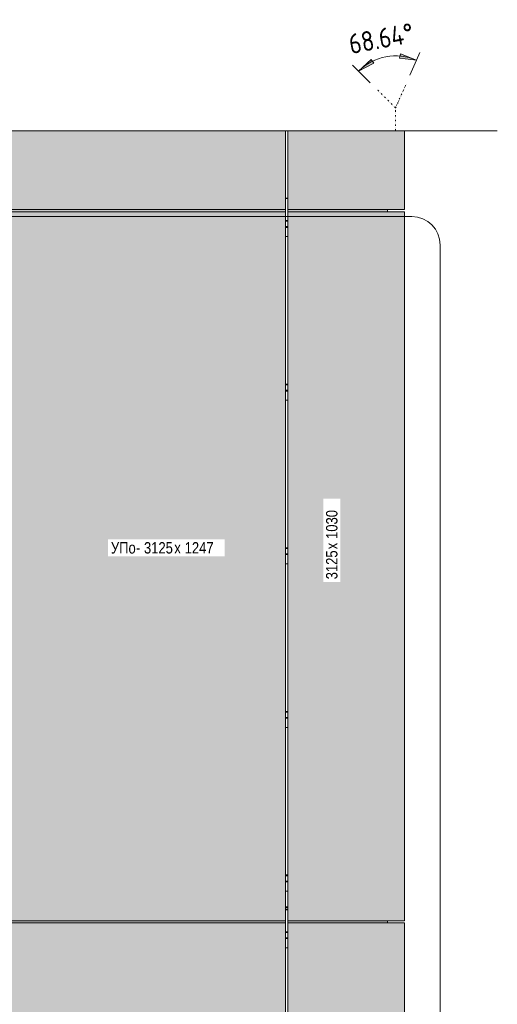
# Model space of a CAD drawing. Header units: millimetres. Extents: x -2868579 to -2846151, y -246116 to 18020.
# Tile 11 of 16: x -2865221 to -2863117, y 13642 to 17982. Entities that reach past the tile are written whole.
import ezdxf

# ---------------------------------------------------------------- set-up
doc = ezdxf.new("R2010")
doc.units = ezdxf.units.MM
doc.linetypes.add('Штрихпунктирная с 2 точками', pattern=[20.6375, 6.35, -4.7625, 0, -4.7625, 0, -4.7625])
doc.layers.add('Линии', color=7, linetype='Continuous', lineweight=18, true_color=0x00a600)
for name, color, linetype, lineweight in [('Марки по нескольким категориям', 7, 'Continuous', 9), ('Обобщенные модели', 7, 'Continuous', 18), ('Размеры', 7, 'Continuous', 9), ('Размеры-25', 7, 'Continuous', 9), ('Типовые аннотации', 7, 'Continuous', 18), ('Фрагменты', 7, 'Continuous', 9), ('Элементы узлов', 7, 'Continuous', 18)]:
    doc.layers.add(name, color=color, linetype=linetype, lineweight=lineweight)
doc.styles.add('Arial Narrow', font='ARIALN.TTF', dxfattribs={"height": 50})
doc.styles.add('GOST Common', font='GOST_Common.ttf', dxfattribs={"width": 0.9, "height": 87.5})
doc.dimstyles.new('ADSK_Основной_3_5', dxfattribs={"dimscale": 304.8, "dimtxt": 88.000062, "dimasz": 0.246063, "dimexe": 0.123031, "dimexo": 0.123031, "dimgap": 0.04101, "dimtad": 1, "dimdec": 0, "dimzin": 0, "dimdsep": 46, "dimtxsty": 'GOST Common', "dimsah": 1, "dimcen": 0.09, "dimazin": 2, "dimtfac": 1, "dimtdec": 4, "dimtix": 1, "dimtmove": 0, "dimatfit": 3, "dimfxl": 1, "dimtvp": 1, "dimtolj": 1, "dimtzin": 0, "dimlwd": 18, "dimlwe": 18, "dimarcsym": 2})

# ---------------------------------------------------------------- blocks, each defined once
blk = doc.blocks.new('Корп2_Кассета выпуклая - Корп2_Кассета выпуклая_Цвет DESIGN D2-21297818-К1Ф2_ Схема раскладки облицовки')
at = {"layer": 'Обобщенные модели', "true_color": 0xf7fbf5}
for points in [[(-2863769.6, 14000.1), (-2863601.3, 14000.1), (-2863601.3, 14010.1), (-2864040.1, 14010.1), (-2864040.1, 14000.1), (-2863809.2, 14000.1)], [(-2864040.1, 10875.1), (-2863525.1, 10875.1), (-2863525.1, 14000.1), (-2864040.1, 14000.1), (-2864040.1, 10894.6)]]:
    blk.add_hatch(color=7, dxfattribs=at).paths.add_polyline_path(points)
at = {"layer": 'Обобщенные модели'}
for p, q in [((-2864040.1, 14000.1), (-2864040.1, 14010.1)), ((-2864040.1, 10875.1), (-2864040.1, 14000.1)), ((-2863525.1, 14000.1), (-2864040.1, 14000.1)), ((-2863601.3, 14010.1), (-2863601.3, 14000.1)), ((-2863525.1, 13998.1), (-2863525.1, 14000.1)), ((-2863525.1, 10875.1), (-2863525.1, 13998.1)), ((-2863525.1, 10875.1), (-2864040.1, 10875.1))]:
    blk.add_line(p, q, dxfattribs=at)
blk = doc.blocks.new('HILTI_s_Композит_тип_УПо - Тип УПоБ D2-21298575-К1Ф2_ Схема раскладки облицовки')
at = {"layer": 'Обобщенные модели', "true_color": 0xf7fbf5}
for points in [[(-2865275.8, 10875.1), (-2864049.8, 10875.1), (-2864049.8, 14000.1), (-2865275.8, 14000.1), (-2865275.8, 13998.8), (-2865296.8, 13998.8), (-2865296.7, 10923.8), (-2865275.8, 10923.8)], [(-2864049.8, 14000.1), (-2864049.8, 14010.1), (-2865275.8, 14010), (-2865275.8, 14000.1), (-2864086.7, 14000.1)]]:
    blk.add_hatch(color=7, dxfattribs=at).paths.add_polyline_path(points)
at = {"layer": 'Обобщенные модели'}
for p, q in [((-2865296.8, 10923.8), (-2865296.8, 13998.8)), ((-2865275.8, 14000.1), (-2864049.8, 14000.1)), ((-2864049.8, 14010.1), (-2864049.8, 14000.1)), ((-2864049.8, 14000.1), (-2864049.8, 10875.1)), ((-2865275.8, 10875.1), (-2864049.8, 10875.1))]:
    blk.add_line(p, q, dxfattribs=at)
blk = doc.blocks.new('Корп2_Кассета выпуклая - Корп2_Кассета выпуклая_Цвет DESIGN D2-V17-К1Ф2_ Схема раскладки облицовки')
at = {"layer": 'Обобщенные модели', "true_color": 0xf7fbf5}
blk.add_hatch(color=7, dxfattribs=at).paths.add_polyline_path([(-2863571.4, 17145.1), (-2863525.1, 17145.1), (-2863525.1, 17492.5), (-2864040.1, 17492.5), (-2864040.1, 17145.1), (-2863730, 17145.1)])
at = {"layer": 'Обобщенные модели'}
for p, q in [((-2864040.1, 17145.1), (-2864040.1, 17492.5)), ((-2863525.1, 17145.1), (-2863525.1, 17492.5)), ((-2863525.1, 17145.1), (-2864040.1, 17145.1))]:
    blk.add_line(p, q, dxfattribs=at)
blk = doc.blocks.new('HILTI_s_Композит_тип_УПо - Тип УПоБ D2-V18-К1Ф2_ Схема раскладки облицовки')
at = {"layer": 'Обобщенные модели', "true_color": 0xf7fbf5}
blk.add_hatch(color=7, dxfattribs=at).paths.add_polyline_path([(-2865275.8, 17145.1), (-2864049.8, 17145.1), (-2864049.8, 17492.5), (-2865296.8, 17492.5), (-2865296.7, 17193.8), (-2865275.8, 17193.8), (-2865275.8, 17182.1)])
at = {"layer": 'Обобщенные модели'}
for p, q in [((-2865296.8, 17193.8), (-2865296.8, 17492.5)), ((-2864049.8, 17492.5), (-2864049.8, 17145.1)), ((-2865275.8, 17145.1), (-2864049.8, 17145.1))]:
    blk.add_line(p, q, dxfattribs=at)
blk = doc.blocks.new('HILTI_s_Салазка_MFT-CCF - Салазка MFT-CCF S58-21018728-К1Ф2_ Схема раскладки облицовки')
at = {"layer": 'Обобщенные модели'}
for p, q in [((-2864049.8, 11076.7), (-2864040.1, 11076.7)), ((-2864040.1, 11073.2), (-2864049.8, 11073.2)), ((-2864049.8, 11049.7), (-2864040.1, 11049.7)), ((-2864040.1, 11046.2), (-2864049.8, 11046.2)), ((-2864049.8, 11006.1), (-2864040.1, 11006.1))]:
    blk.add_line(p, q, dxfattribs=at)
blk = doc.blocks.new('HILTI_s_Профиль_MFT-RP - Усиленный профиль MFT-RP-58 77x50 L-21564228-К1Ф2_ Схема раскладки облицовки')
at = {"layer": 'Обобщенные модели', "lineweight": 25}
for p, q in [((-2864049.8, 17195.1), (-2864040.1, 17195.1)), ((-2864040.1, 14070.1), (-2864049.8, 14070.1))]:
    blk.add_line(p, q, dxfattribs=at)
blk = doc.blocks.new('HILTI_s_Салазка_MFT-CCF - Салазка MFT-CCF S58-V19-К1Ф2_ Схема раскладки облицовки')
at = {"layer": 'Обобщенные модели'}
for p, q in [((-2864049.8, 14211.7), (-2864040.1, 14211.7)), ((-2864040.1, 14208.2), (-2864049.8, 14208.2)), ((-2864049.8, 14184.7), (-2864040.1, 14184.7)), ((-2864040.1, 14181.2), (-2864049.8, 14181.2)), ((-2864049.8, 14141.1), (-2864040.1, 14141.1))]:
    blk.add_line(p, q, dxfattribs=at)
blk = doc.blocks.new('HILTI_s_Соединитель_профилей_MFT-RPC - Соединитель профилей MFT-RPC-10736511-К1Ф2_ Схема раскладки облицовки')
at = {"layer": 'Обобщенные модели', "lineweight": 25}
blk.add_line((-2864049.8, 14068.6), (-2864040.1, 14068.6), dxfattribs=at)
blk = doc.blocks.new('HILTI_Линия_Разрыва - Тип 1-21052343-К1Ф2_ Схема раскладки облицовки')
at = {"layer": 'Элементы узлов'}
for p, q in [((-2867851.8, 17492.5), (-2865569.4, 17492.5)), ((-2865513.8, 17492.5), (-2863191.9, 17492.5))]:
    blk.add_line(p, q, dxfattribs=at)
blk = doc.blocks.new('DIMBLOCK1-К1Ф2_ Схема раскладки облицовки')
at = {"layer": 'Размеры-25'}
for points in [[(-2863727.8, 17755), (-2863661.1, 17790.6), (-2863672.6, 17806.7)], [(-2863473.2, 17803.1), (-2863543.5, 17831), (-2863548.3, 17811.9)]]:
    blk.add_hatch(color=256, dxfattribs=at).paths.add_polyline_path(points)
for p, q in [((-2863672.6, 17806.7), (-2863727.8, 17755)), ((-2863661.1, 17790.6), (-2863672.6, 17806.7)), ((-2863543.5, 17831), (-2863548.3, 17811.9)), ((-2863548.3, 17811.9), (-2863473.2, 17803.1)), ((-2863473.2, 17803.1), (-2863543.5, 17831)), ((-2863727.8, 17755), (-2863661.1, 17790.6))]:
    blk.add_line(p, q, dxfattribs=at)
at = {"layer": 'Размеры-25', "lineweight": 18}
for p, q in [((-2863473.2, 17803.1), (-2863502.2, 17736.8)), ((-2863473.2, 17803.1), (-2863458.2, 17837.4)), ((-2863473.2, 17803.1), (-2863473.2, 17803.1)), ((-2863727.8, 17755), (-2863754.4, 17781.6)), ((-2863727.8, 17755), (-2863676.7, 17703.9))]:
    blk.add_line(p, q, dxfattribs=at)
blk.add_arc((-2863565.3, 17592.5), 229.8, 66.36, 135, dxfattribs=at)
blk.add_arc((-2863565.3, 17592.5), 229.8, 66.36, 135, dxfattribs=at)
at = {"layer": 'Размеры-25', "color": 0, "lineweight": 18, "insert": (-2863778, 17915.4), "char_height": 87.5, "width": 357.966, "attachment_point": 1, "rotation": 10.68, "line_spacing_factor": 1.022761, "style": 'GOST Common'}
blk.add_mtext('68.64°', dxfattribs=at)

msp = doc.modelspace()

# ---------------------------------------------------------------- linework, layer by layer
at = {"layer": 'Линии', "color": 7, "linetype": 'Штрихпунктирная с 2 точками'}
for p, q in [((-2863565.3, 17592.5), (-2863650.2, 17677.4)), ((-2863565.3, 17592.5), (-2863517.2, 17702.5)), ((-2863565.3, 17492.5), (-2863565.3, 17592.5))]:
    msp.add_line(p, q, dxfattribs=at)
at = {"layer": 'Типовые аннотации', "lineweight": 9}
msp.add_line((-2863191.9, 17492.5), (-2863116.9, 17492.5), dxfattribs=at)
at = {"layer": 'Фрагменты'}
for p, q in [((-2863493.5, 17113.5), (-2865545.7, 17113.5)), ((-2863368.5, 9315.1), (-2863368.5, 16988.5))]:
    msp.add_line(p, q, dxfattribs=at)
msp.add_arc((-2863493.5, 16988.5), 125, 0, 90, dxfattribs=at)

# ---------------------------------------------------------------- block references
at = {"layer": 'Обобщенные модели'}
for name, p in [('HILTI_s_Композит_тип_УПо - Тип УПоБ D2-V18-К1Ф2_ Схема раскладки облицовки', (0, 0)), ('Корп2_Кассета выпуклая - Корп2_Кассета выпуклая_Цвет DESIGN D2-V17-К1Ф2_ Схема раскладки облицовки', (0, 0)), ('HILTI_s_Профиль_MFT-RP - Усиленный профиль MFT-RP-58 77x50 L-21564228-К1Ф2_ Схема раскладки облицовки', (0, 0)), ('HILTI_s_Композит_тип_УПо - Тип УПоБ D2-21298575-К1Ф2_ Схема раскладки облицовки', (0, 3135)), ('Корп2_Кассета выпуклая - Корп2_Кассета выпуклая_Цвет DESIGN D2-21297818-К1Ф2_ Схема раскладки облицовки', (0, 3135)), ('HILTI_s_Салазка_MFT-CCF - Салазка MFT-CCF S58-V19-К1Ф2_ Схема раскладки облицовки', (0, 2885)), ('HILTI_s_Салазка_MFT-CCF - Салазка MFT-CCF S58-V19-К1Ф2_ Схема раскладки облицовки', (0, 2163.8)), ('HILTI_s_Салазка_MFT-CCF - Салазка MFT-CCF S58-V19-К1Ф2_ Схема раскладки облицовки', (0, 1442.5)), ('HILTI_s_Салазка_MFT-CCF - Салазка MFT-CCF S58-V19-К1Ф2_ Схема раскладки облицовки', (0, 721.3)), ('HILTI_s_Салазка_MFT-CCF - Салазка MFT-CCF S58-V19-К1Ф2_ Схема раскладки облицовки', (0, 0)), ('HILTI_s_Соединитель_профилей_MFT-RPC - Соединитель профилей MFT-RPC-10736511-К1Ф2_ Схема раскладки облицовки', (0, 0)), ('HILTI_s_Профиль_MFT-RP - Усиленный профиль MFT-RP-58 77x50 L-21564228-К1Ф2_ Схема раскладки облицовки', (0, -3135)), ('HILTI_s_Композит_тип_УПо - Тип УПоБ D2-21298575-К1Ф2_ Схема раскладки облицовки', (0, 0)), ('Корп2_Кассета выпуклая - Корп2_Кассета выпуклая_Цвет DESIGN D2-21297818-К1Ф2_ Схема раскладки облицовки', (0, 0)), ('HILTI_s_Салазка_MFT-CCF - Салазка MFT-CCF S58-21018728-К1Ф2_ Схема раскладки облицовки', (0, 2885))]:
    msp.add_blockref(name, p, dxfattribs=at)
at = {"layer": 'Элементы узлов'}
msp.add_blockref('HILTI_Линия_Разрыва - Тип 1-21052343-К1Ф2_ Схема раскладки облицовки', (0, 0), dxfattribs=at)

# ---------------------------------------------------------------- dimensions: what is measured, and where the dimension line sits
at = {"layer": 'Размеры', "lineweight": 18}
dim = msp.add_angular_dim_3p(base=(-2863562.299, 17822.33), center=(-2863565.3472, 17592.5416), p1=(-2863517.2286, 17702.4715), p2=(-2863650.2, 17677.3944), dimstyle='ADSK_Основной_3_5', override={"dimpost": '<>', "dimfxl": 135.315451}, dxfattribs=at)
dim.commit()
dim.dimension.update_dxf_attribs({"geometry": 'DIMBLOCK1-К1Ф2_ Схема раскладки облицовки', "text_midpoint": (-2863618.3606, 17873.645)})

# ---------------------------------------------------------------- next in the draw order: texts
at = {"layer": 'Марки по нескольким категориям', "insert": (-2864819.5, 15678.8), "char_height": 50, "width": 134.283, "attachment_point": 1, "style": 'Arial Narrow', "bg_fill": 3, "box_fill_scale": 1.25, "bg_fill_color": 256, "bg_fill_true_color": 13158600, "bg_fill_transparency": 0}
msp.add_mtext('УПо', dxfattribs=at)
at = {"layer": 'Марки по нескольким категориям', "insert": (-2863871.3, 15515), "char_height": 50, "width": 160.337, "attachment_point": 1, "rotation": 90, "style": 'Arial Narrow', "bg_fill": 3, "box_fill_scale": 1.25, "bg_fill_color": 256, "bg_fill_true_color": 13158600, "bg_fill_transparency": 0}
msp.add_mtext('3125', dxfattribs=at)

# ---------------------------------------------------------------- next in the draw order: texts
at = {"layer": 'Марки по нескольким категориям', "insert": (-2864708.7, 15678.8), "char_height": 50, "width": 204.43, "attachment_point": 1, "style": 'Arial Narrow', "bg_fill": 3, "box_fill_scale": 1.25, "bg_fill_color": 256, "bg_fill_true_color": 13158600, "bg_fill_transparency": 0}
msp.add_mtext('- 3125', dxfattribs=at)
at = {"layer": 'Марки по нескольким категориям', "insert": (-2863871.3, 15647.3), "char_height": 50, "width": 36.076, "attachment_point": 1, "rotation": 90, "style": 'Arial Narrow', "bg_fill": 3, "box_fill_scale": 1.25, "bg_fill_color": 256, "bg_fill_true_color": 13158600, "bg_fill_transparency": 0}
msp.add_mtext('\\fArial Narrow|b0|i0|c204|p34|;х', dxfattribs=at)

# ---------------------------------------------------------------- next in the draw order: texts
at = {"layer": 'Марки по нескольким категориям', "insert": (-2863871.3, 15677.1), "char_height": 50, "width": 180.38, "attachment_point": 1, "rotation": 90, "style": 'Arial Narrow', "bg_fill": 3, "box_fill_scale": 1.25, "bg_fill_color": 256, "bg_fill_true_color": 13158600, "bg_fill_transparency": 0}
msp.add_mtext(' 1030', dxfattribs=at)
at = {"layer": 'Марки по нескольким категориям', "insert": (-2864540.1, 15678.8), "char_height": 50, "width": 36.076, "attachment_point": 1, "style": 'Arial Narrow', "bg_fill": 3, "box_fill_scale": 1.25, "bg_fill_color": 256, "bg_fill_true_color": 13158600, "bg_fill_transparency": 0}
msp.add_mtext('\\fArial Narrow|b0|i0|c204|p34|;х', dxfattribs=at)

# ---------------------------------------------------------------- next in the draw order: texts
at = {"layer": 'Марки по нескольким категориям', "insert": (-2864510.3, 15678.8), "char_height": 50, "width": 180.38, "attachment_point": 1, "style": 'Arial Narrow', "bg_fill": 3, "box_fill_scale": 1.25, "bg_fill_color": 256, "bg_fill_true_color": 13158600, "bg_fill_transparency": 0}
msp.add_mtext(' 1247', dxfattribs=at)

doc.saveas('drawing.dxf')
